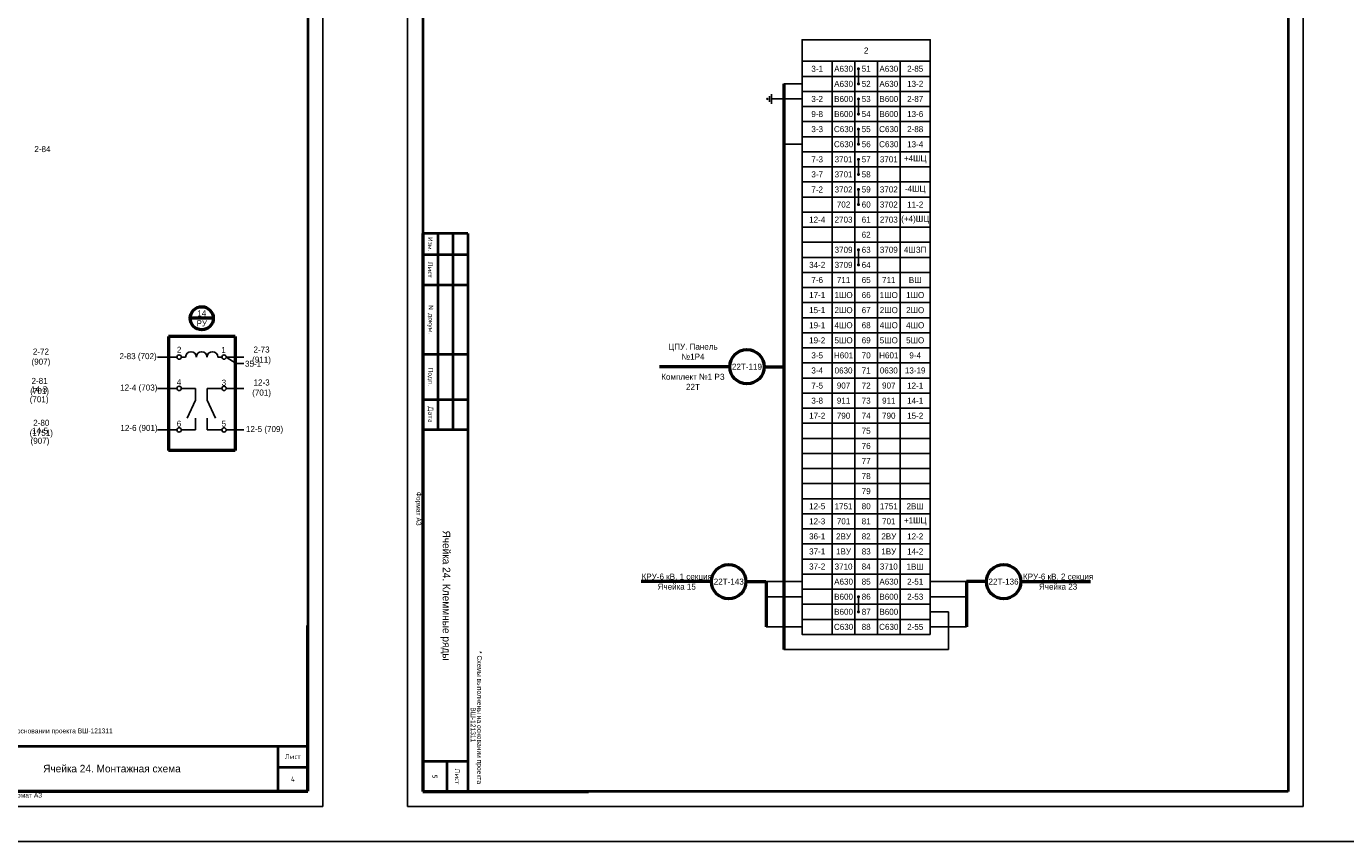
# Model space of a CAD drawing. Header units: millimetres. Extents: x 4897 to 12009, y -3017 to 2708.
# Tile 26 of 86: x 7275 to 7713, y -1296 to -1025. Entities that reach past the tile are written whole.
import ezdxf

# ---------------------------------------------------------------- set-up
doc = ezdxf.new("R2010")
doc.units = ezdxf.units.MM
doc.layers.add('основная 0.5', color=7, linetype='Continuous', lineweight=50)
doc.styles.add('SIMPLEX', font='txt', dxfattribs={"height": 5})

msp = doc.modelspace()

# ---------------------------------------------------------------- linework, layer by layer
for p, q in [((7401.64, -864.01), (7401.64, -1284.03)), ((7698.68, -864.01), (7698.68, -1284.03)), ((7373.53, -1284.03), (7373.53, -986.98)), ((7373.53, -1284.03), (7373.53, -986.98)), ((7551.18, -1039.51), (7551.18, -1044.51)), ((7526.46, -1044.51), (7532.49, -1044.51)), ((7521.04, -1049.19), (7520.71, -1049.51)), ((7521.04, -1049.84), (7520.71, -1049.51)), ((7521.04, -1049.19), (7521.04, -1049.84)), ((7521.69, -1048.54), (7521.69, -1050.49)), ((7522.34, -1047.89), (7522.34, -1051.14)), ((7522.34, -1049.51), (7532.49, -1049.51)), ((7551.18, -1049.51), (7551.18, -1054.51)), ((7551.18, -1059.51), (7551.18, -1064.51)), ((7526.46, -1064.51), (7532.49, -1064.51)), ((7551.18, -1069.51), (7551.18, -1074.51)), ((7551.18, -1079.51), (7551.18, -1084.51)), ((7551.18, -1099.51), (7551.18, -1104.51)), ((7344.85, -1137.14), (7347.39, -1137.14)), ((7331.28, -1149.35), (7331.28, -1145.45)), ((7340.05, -1145.45), (7335.23, -1145.45)), ((7335.23, -1149.35), (7335.23, -1145.45)), ((7331.28, -1149.35), (7328.52, -1155.31)), ((7338, -1155.31), (7335.23, -1149.35)), ((7331.28, -1159.22), (7331.28, -1155.31)), ((7335.23, -1159.22), (7335.23, -1155.31)), ((7340.05, -1159.22), (7335.23, -1159.22)), ((7520.43, -1209.5), (7532.49, -1209.5)), ((7574.99, -1209.5), (7587.05, -1209.5)), ((7520.43, -1214.5), (7532.49, -1214.5)), ((7551.18, -1214.5), (7551.18, -1219.5)), ((7574.99, -1214.5), (7587.05, -1214.5)), ((7574.99, -1219.5), (7581.02, -1219.5)), ((7581.02, -1219.5), (7581.02, -1232)), ((7520.57, -1224.5), (7532.49, -1224.5)), ((7574.99, -1224.5), (7587.05, -1224.5)), ((7526.46, -1232), (7581.02, -1232)), ((6953.52, -1284.03), (7373.53, -1284.03)), ((7401.64, -1284.03), (7698.68, -1284.03)), ((7401.64, -1284.03), (7698.68, -1284.03))]:
    msp.add_line(p, q)
at = {"lineweight": 40}
for p, q in [((7406.68, -884.01), (7406.68, -1279.11)), ((7693.68, -884.01), (7693.68, -1279.11)), ((7368.61, -991.98), (7368.61, -1278.98)), ((7411.68, -1094.11), (7411.68, -1159.11)), ((7416.68, -1094.11), (7416.68, -1159.11)), ((7421.68, -1094.11), (7421.68, -1159.11)), ((7358.61, -1263.98), (7358.61, -1278.98)), ((7358.61, -1270.98), (7368.61, -1270.98)), ((7421.68, -1269.11), (7406.68, -1269.11)), ((7414.68, -1269.11), (7414.68, -1279.11)), ((6973.52, -1278.98), (7368.61, -1278.98)), ((7693.68, -1279.11), (7406.68, -1279.11))]:
    msp.add_line(p, q, dxfattribs=at)
at = {"lineweight": 50}
for p, q in [((7526.46, -1044.51), (7526.46, -1232)), ((7337.22, -1122.2), (7329.57, -1122.2)), ((7344.44, -1128.24), (7322.35, -1128.24)), ((7322.35, -1128.24), (7322.35, -1166.03)), ((7344.44, -1128.24), (7344.44, -1166.03)), ((7508.5, -1138.26), (7485.14, -1138.26)), ((7519.9, -1138.26), (7526.46, -1138.26)), ((7344.44, -1166.03), (7322.35, -1166.03)), ((7502.47, -1209.5), (7479.11, -1209.5)), ((7513.87, -1209.5), (7520.43, -1209.5)), ((7520.57, -1209.5), (7520.57, -1224.5)), ((7587.05, -1209.5), (7587.05, -1224.5)), ((7593.6, -1209.5), (7587.05, -1209.5)), ((7605, -1209.5), (7628.13, -1209.5))]:
    msp.add_line(p, q, dxfattribs=at)
at = {"color": 7}
for p, q in [((7325.17, -1135.05), (7318.75, -1135.05)), ((7328.03, -1135.05), (7326.61, -1135.05)), ((7338.71, -1135.05), (7340.05, -1135.05)), ((7341.49, -1135.05), (7347.39, -1135.05)), ((7344.85, -1137.14), (7341.49, -1135.05)), ((7325.17, -1145.45), (7318.75, -1145.45)), ((7326.61, -1145.45), (7331.28, -1145.45)), ((7341.49, -1145.45), (7347.39, -1145.45)), ((7318.75, -1159.22), (7325.17, -1159.22)), ((7326.61, -1159.22), (7331.28, -1159.22)), ((7341.49, -1159.22), (7347.39, -1159.22))]:
    msp.add_line(p, q, dxfattribs=at)
at = {"color": 2}
msp.add_lwpolyline([(5136.09, -851.09), (7742.63, -851.09), (7742.63, -1295.67), (5136.09, -1295.67)], close=True, dxfattribs=at)
for points in [[(7532.49, -1037.01), (7574.99, -1037.01), (7574.99, -1029.89), (7532.49, -1029.89)], [(7542.49, -1042.01), (7532.49, -1042.01), (7532.49, -1037.01), (7542.49, -1037.01)], [(7542.49, -1042.01), (7549.99, -1042.01), (7549.99, -1037.01), (7542.49, -1037.01)], [(7549.99, -1042.01), (7557.49, -1042.01), (7557.49, -1037.01), (7549.99, -1037.01)], [(7557.49, -1042.01), (7564.99, -1042.01), (7564.99, -1037.01), (7557.49, -1037.01)], [(7574.99, -1042.01), (7564.99, -1042.01), (7564.99, -1037.01), (7574.99, -1037.01)], [(7542.49, -1047.01), (7532.49, -1047.01), (7532.49, -1042.01), (7542.49, -1042.01)], [(7542.49, -1047.01), (7549.99, -1047.01), (7549.99, -1042.01), (7542.49, -1042.01)], [(7549.99, -1047.01), (7557.49, -1047.01), (7557.49, -1042.01), (7549.99, -1042.01)], [(7557.49, -1047.01), (7564.99, -1047.01), (7564.99, -1042.01), (7557.49, -1042.01)], [(7574.99, -1047.01), (7564.99, -1047.01), (7564.99, -1042.01), (7574.99, -1042.01)], [(7542.49, -1052.01), (7532.49, -1052.01), (7532.49, -1047.01), (7542.49, -1047.01)], [(7542.49, -1052.01), (7549.99, -1052.01), (7549.99, -1047.01), (7542.49, -1047.01)], [(7549.99, -1052.01), (7557.49, -1052.01), (7557.49, -1047.01), (7549.99, -1047.01)], [(7557.49, -1052.01), (7564.99, -1052.01), (7564.99, -1047.01), (7557.49, -1047.01)], [(7574.99, -1052.01), (7564.99, -1052.01), (7564.99, -1047.01), (7574.99, -1047.01)], [(7542.49, -1057.01), (7532.49, -1057.01), (7532.49, -1052.01), (7542.49, -1052.01)], [(7542.49, -1057.01), (7549.99, -1057.01), (7549.99, -1052.01), (7542.49, -1052.01)], [(7549.99, -1057.01), (7557.49, -1057.01), (7557.49, -1052.01), (7549.99, -1052.01)], [(7557.49, -1057.01), (7564.99, -1057.01), (7564.99, -1052.01), (7557.49, -1052.01)], [(7574.99, -1057.01), (7564.99, -1057.01), (7564.99, -1052.01), (7574.99, -1052.01)], [(7542.49, -1062.01), (7532.49, -1062.01), (7532.49, -1057.01), (7542.49, -1057.01)], [(7542.49, -1062.01), (7549.99, -1062.01), (7549.99, -1057.01), (7542.49, -1057.01)], [(7549.99, -1062.01), (7557.49, -1062.01), (7557.49, -1057.01), (7549.99, -1057.01)], [(7557.49, -1062.01), (7564.99, -1062.01), (7564.99, -1057.01), (7557.49, -1057.01)], [(7574.99, -1062.01), (7564.99, -1062.01), (7564.99, -1057.01), (7574.99, -1057.01)], [(7542.49, -1067.01), (7532.49, -1067.01), (7532.49, -1062.01), (7542.49, -1062.01)], [(7542.49, -1067.01), (7532.49, -1067.01), (7532.49, -1062.01), (7542.49, -1062.01)], [(7542.49, -1067.01), (7549.99, -1067.01), (7549.99, -1062.01), (7542.49, -1062.01)], [(7542.49, -1067.01), (7549.99, -1067.01), (7549.99, -1062.01), (7542.49, -1062.01)], [(7549.99, -1067.01), (7557.49, -1067.01), (7557.49, -1062.01), (7549.99, -1062.01)], [(7557.49, -1067.01), (7564.99, -1067.01), (7564.99, -1062.01), (7557.49, -1062.01)], [(7557.49, -1067.01), (7564.99, -1067.01), (7564.99, -1062.01), (7557.49, -1062.01)], [(7574.99, -1067.01), (7564.99, -1067.01), (7564.99, -1062.01), (7574.99, -1062.01)], [(7574.99, -1067.01), (7564.99, -1067.01), (7564.99, -1062.01), (7574.99, -1062.01)], [(7542.49, -1072.01), (7532.49, -1072.01), (7532.49, -1067.01), (7542.49, -1067.01)], [(7542.49, -1072.01), (7549.99, -1072.01), (7549.99, -1067.01), (7542.49, -1067.01)], [(7549.99, -1072.01), (7557.49, -1072.01), (7557.49, -1067.01), (7549.99, -1067.01)], [(7557.49, -1072.01), (7564.99, -1072.01), (7564.99, -1067.01), (7557.49, -1067.01)], [(7574.99, -1072.01), (7564.99, -1072.01), (7564.99, -1067.01), (7574.99, -1067.01)], [(7542.49, -1077.01), (7532.49, -1077.01), (7532.49, -1072.01), (7542.49, -1072.01)], [(7542.49, -1077.01), (7549.99, -1077.01), (7549.99, -1072.01), (7542.49, -1072.01)], [(7549.99, -1077.01), (7557.49, -1077.01), (7557.49, -1072.01), (7549.99, -1072.01)], [(7557.49, -1077.01), (7564.99, -1077.01), (7564.99, -1072.01), (7557.49, -1072.01)], [(7574.99, -1077.01), (7564.99, -1077.01), (7564.99, -1072.01), (7574.99, -1072.01)], [(7542.49, -1082.01), (7532.49, -1082.01), (7532.49, -1077.01), (7542.49, -1077.01)], [(7542.49, -1082.01), (7549.99, -1082.01), (7549.99, -1077.01), (7542.49, -1077.01)], [(7549.99, -1082.01), (7557.49, -1082.01), (7557.49, -1077.01), (7549.99, -1077.01)], [(7557.49, -1082.01), (7564.99, -1082.01), (7564.99, -1077.01), (7557.49, -1077.01)], [(7574.99, -1082.01), (7564.99, -1082.01), (7564.99, -1077.01), (7574.99, -1077.01)], [(7542.49, -1087.01), (7532.49, -1087.01), (7532.49, -1082.01), (7542.49, -1082.01)], [(7542.49, -1087.01), (7532.49, -1087.01), (7532.49, -1082.01), (7542.49, -1082.01)], [(7542.49, -1087.01), (7549.99, -1087.01), (7549.99, -1082.01), (7542.49, -1082.01)], [(7542.49, -1087.01), (7549.99, -1087.01), (7549.99, -1082.01), (7542.49, -1082.01)], [(7549.99, -1087.01), (7557.49, -1087.01), (7557.49, -1082.01), (7549.99, -1082.01)], [(7557.49, -1087.01), (7564.99, -1087.01), (7564.99, -1082.01), (7557.49, -1082.01)], [(7557.49, -1087.01), (7564.99, -1087.01), (7564.99, -1082.01), (7557.49, -1082.01)], [(7574.99, -1087.01), (7564.99, -1087.01), (7564.99, -1082.01), (7574.99, -1082.01)], [(7574.99, -1087.01), (7564.99, -1087.01), (7564.99, -1082.01), (7574.99, -1082.01)], [(7542.49, -1092.01), (7532.49, -1092.01), (7532.49, -1087.01), (7542.49, -1087.01)], [(7542.49, -1092.01), (7532.49, -1092.01), (7532.49, -1087.01), (7542.49, -1087.01)], [(7542.49, -1092.01), (7549.99, -1092.01), (7549.99, -1087.01), (7542.49, -1087.01)], [(7542.49, -1092.01), (7549.99, -1092.01), (7549.99, -1087.01), (7542.49, -1087.01)], [(7549.99, -1092.01), (7557.49, -1092.01), (7557.49, -1087.01), (7549.99, -1087.01)], [(7557.49, -1092.01), (7564.99, -1092.01), (7564.99, -1087.01), (7557.49, -1087.01)], [(7557.49, -1092.01), (7564.99, -1092.01), (7564.99, -1087.01), (7557.49, -1087.01)], [(7574.99, -1092.01), (7564.99, -1092.01), (7564.99, -1087.01), (7574.99, -1087.01)], [(7574.99, -1092.01), (7564.99, -1092.01), (7564.99, -1087.01), (7574.99, -1087.01)], [(7542.49, -1097.01), (7532.49, -1097.01), (7532.49, -1092.01), (7542.49, -1092.01)], [(7542.49, -1097.01), (7549.99, -1097.01), (7549.99, -1092.01), (7542.49, -1092.01)], [(7549.99, -1097.01), (7557.49, -1097.01), (7557.49, -1092.01), (7549.99, -1092.01)], [(7557.49, -1097.01), (7564.99, -1097.01), (7564.99, -1092.01), (7557.49, -1092.01)], [(7574.99, -1097.01), (7564.99, -1097.01), (7564.99, -1092.01), (7574.99, -1092.01)], [(7542.49, -1102.01), (7532.49, -1102.01), (7532.49, -1097.01), (7542.49, -1097.01)], [(7542.49, -1102.01), (7549.99, -1102.01), (7549.99, -1097.01), (7542.49, -1097.01)], [(7549.99, -1102.01), (7557.49, -1102.01), (7557.49, -1097.01), (7549.99, -1097.01)], [(7557.49, -1102.01), (7564.99, -1102.01), (7564.99, -1097.01), (7557.49, -1097.01)], [(7574.99, -1102.01), (7564.99, -1102.01), (7564.99, -1097.01), (7574.99, -1097.01)], [(7542.49, -1107.01), (7532.49, -1107.01), (7532.49, -1102.01), (7542.49, -1102.01)], [(7542.49, -1107.01), (7532.49, -1107.01), (7532.49, -1102.01), (7542.49, -1102.01)], [(7542.49, -1107.01), (7549.99, -1107.01), (7549.99, -1102.01), (7542.49, -1102.01)], [(7542.49, -1107.01), (7549.99, -1107.01), (7549.99, -1102.01), (7542.49, -1102.01)], [(7549.99, -1107.01), (7557.49, -1107.01), (7557.49, -1102.01), (7549.99, -1102.01)], [(7557.49, -1107.01), (7564.99, -1107.01), (7564.99, -1102.01), (7557.49, -1102.01)], [(7557.49, -1107.01), (7564.99, -1107.01), (7564.99, -1102.01), (7557.49, -1102.01)], [(7574.99, -1107.01), (7564.99, -1107.01), (7564.99, -1102.01), (7574.99, -1102.01)], [(7574.99, -1107.01), (7564.99, -1107.01), (7564.99, -1102.01), (7574.99, -1102.01)], [(7542.49, -1112.01), (7532.49, -1112.01), (7532.49, -1107.01), (7542.49, -1107.01)], [(7542.49, -1112.01), (7532.49, -1112.01), (7532.49, -1107.01), (7542.49, -1107.01)], [(7542.49, -1112.01), (7549.99, -1112.01), (7549.99, -1107.01), (7542.49, -1107.01)], [(7542.49, -1112.01), (7549.99, -1112.01), (7549.99, -1107.01), (7542.49, -1107.01)], [(7549.99, -1112.01), (7557.49, -1112.01), (7557.49, -1107.01), (7549.99, -1107.01)], [(7557.49, -1112.01), (7564.99, -1112.01), (7564.99, -1107.01), (7557.49, -1107.01)], [(7557.49, -1112.01), (7564.99, -1112.01), (7564.99, -1107.01), (7557.49, -1107.01)], [(7574.99, -1112.01), (7564.99, -1112.01), (7564.99, -1107.01), (7574.99, -1107.01)], [(7574.99, -1112.01), (7564.99, -1112.01), (7564.99, -1107.01), (7574.99, -1107.01)], [(7542.49, -1117.01), (7532.49, -1117.01), (7532.49, -1112.01), (7542.49, -1112.01)], [(7542.49, -1117.01), (7532.49, -1117.01), (7532.49, -1112.01), (7542.49, -1112.01)], [(7542.49, -1117.01), (7549.99, -1117.01), (7549.99, -1112.01), (7542.49, -1112.01)], [(7542.49, -1117.01), (7549.99, -1117.01), (7549.99, -1112.01), (7542.49, -1112.01)], [(7549.99, -1117.01), (7557.49, -1117.01), (7557.49, -1112.01), (7549.99, -1112.01)], [(7557.49, -1117.01), (7564.99, -1117.01), (7564.99, -1112.01), (7557.49, -1112.01)], [(7557.49, -1117.01), (7564.99, -1117.01), (7564.99, -1112.01), (7557.49, -1112.01)], [(7574.99, -1117.01), (7564.99, -1117.01), (7564.99, -1112.01), (7574.99, -1112.01)], [(7574.99, -1117.01), (7564.99, -1117.01), (7564.99, -1112.01), (7574.99, -1112.01)], [(7542.49, -1122.01), (7532.49, -1122.01), (7532.49, -1117.01), (7542.49, -1117.01)], [(7542.49, -1122.01), (7532.49, -1122.01), (7532.49, -1117.01), (7542.49, -1117.01)], [(7542.49, -1122.01), (7549.99, -1122.01), (7549.99, -1117.01), (7542.49, -1117.01)], [(7542.49, -1122.01), (7549.99, -1122.01), (7549.99, -1117.01), (7542.49, -1117.01)], [(7549.99, -1122.01), (7557.49, -1122.01), (7557.49, -1117.01), (7549.99, -1117.01)], [(7557.49, -1122.01), (7564.99, -1122.01), (7564.99, -1117.01), (7557.49, -1117.01)], [(7557.49, -1122.01), (7564.99, -1122.01), (7564.99, -1117.01), (7557.49, -1117.01)], [(7574.99, -1122.01), (7564.99, -1122.01), (7564.99, -1117.01), (7574.99, -1117.01)], [(7574.99, -1122.01), (7564.99, -1122.01), (7564.99, -1117.01), (7574.99, -1117.01)], [(7542.49, -1127.01), (7532.49, -1127.01), (7532.49, -1122.01), (7542.49, -1122.01)], [(7542.49, -1127.01), (7532.49, -1127.01), (7532.49, -1122.01), (7542.49, -1122.01)], [(7542.49, -1127.01), (7549.99, -1127.01), (7549.99, -1122.01), (7542.49, -1122.01)], [(7542.49, -1127.01), (7549.99, -1127.01), (7549.99, -1122.01), (7542.49, -1122.01)], [(7549.99, -1127.01), (7557.49, -1127.01), (7557.49, -1122.01), (7549.99, -1122.01)], [(7557.49, -1127.01), (7564.99, -1127.01), (7564.99, -1122.01), (7557.49, -1122.01)], [(7557.49, -1127.01), (7564.99, -1127.01), (7564.99, -1122.01), (7557.49, -1122.01)], [(7574.99, -1127.01), (7564.99, -1127.01), (7564.99, -1122.01), (7574.99, -1122.01)], [(7574.99, -1127.01), (7564.99, -1127.01), (7564.99, -1122.01), (7574.99, -1122.01)], [(7542.49, -1132.01), (7532.49, -1132.01), (7532.49, -1127.01), (7542.49, -1127.01)], [(7542.49, -1132.01), (7532.49, -1132.01), (7532.49, -1127.01), (7542.49, -1127.01)], [(7542.49, -1132.01), (7549.99, -1132.01), (7549.99, -1127.01), (7542.49, -1127.01)], [(7542.49, -1132.01), (7549.99, -1132.01), (7549.99, -1127.01), (7542.49, -1127.01)], [(7549.99, -1132.01), (7557.49, -1132.01), (7557.49, -1127.01), (7549.99, -1127.01)], [(7557.49, -1132.01), (7564.99, -1132.01), (7564.99, -1127.01), (7557.49, -1127.01)], [(7557.49, -1132.01), (7564.99, -1132.01), (7564.99, -1127.01), (7557.49, -1127.01)], [(7574.99, -1132.01), (7564.99, -1132.01), (7564.99, -1127.01), (7574.99, -1127.01)], [(7574.99, -1132.01), (7564.99, -1132.01), (7564.99, -1127.01), (7574.99, -1127.01)], [(7542.49, -1137.01), (7532.49, -1137.01), (7532.49, -1132.01), (7542.49, -1132.01)], [(7542.49, -1137.01), (7532.49, -1137.01), (7532.49, -1132.01), (7542.49, -1132.01)], [(7542.49, -1137.01), (7549.99, -1137.01), (7549.99, -1132.01), (7542.49, -1132.01)], [(7542.49, -1137.01), (7549.99, -1137.01), (7549.99, -1132.01), (7542.49, -1132.01)], [(7549.99, -1137.01), (7557.49, -1137.01), (7557.49, -1132.01), (7549.99, -1132.01)], [(7557.49, -1137.01), (7564.99, -1137.01), (7564.99, -1132.01), (7557.49, -1132.01)], [(7557.49, -1137.01), (7564.99, -1137.01), (7564.99, -1132.01), (7557.49, -1132.01)], [(7574.99, -1137.01), (7564.99, -1137.01), (7564.99, -1132.01), (7574.99, -1132.01)], [(7574.99, -1137.01), (7564.99, -1137.01), (7564.99, -1132.01), (7574.99, -1132.01)], [(7542.49, -1142.01), (7532.49, -1142.01), (7532.49, -1137.01), (7542.49, -1137.01)], [(7542.49, -1142.01), (7532.49, -1142.01), (7532.49, -1137.01), (7542.49, -1137.01)], [(7542.49, -1142.01), (7549.99, -1142.01), (7549.99, -1137.01), (7542.49, -1137.01)], [(7542.49, -1142.01), (7549.99, -1142.01), (7549.99, -1137.01), (7542.49, -1137.01)], [(7549.99, -1142.01), (7557.49, -1142.01), (7557.49, -1137.01), (7549.99, -1137.01)], [(7557.49, -1142.01), (7564.99, -1142.01), (7564.99, -1137.01), (7557.49, -1137.01)], [(7557.49, -1142.01), (7564.99, -1142.01), (7564.99, -1137.01), (7557.49, -1137.01)], [(7574.99, -1142.01), (7564.99, -1142.01), (7564.99, -1137.01), (7574.99, -1137.01)], [(7574.99, -1142.01), (7564.99, -1142.01), (7564.99, -1137.01), (7574.99, -1137.01)], [(7542.49, -1147.01), (7532.49, -1147.01), (7532.49, -1142.01), (7542.49, -1142.01)], [(7542.49, -1147.01), (7532.49, -1147.01), (7532.49, -1142.01), (7542.49, -1142.01)], [(7549.99, -1147.01), (7557.49, -1147.01), (7557.49, -1142.01), (7549.99, -1142.01)], [(7557.49, -1147.01), (7564.99, -1147.01), (7564.99, -1142.01), (7557.49, -1142.01)], [(7557.49, -1147.01), (7564.99, -1147.01), (7564.99, -1142.01), (7557.49, -1142.01)], [(7574.99, -1147.01), (7564.99, -1147.01), (7564.99, -1142.01), (7574.99, -1142.01)], [(7574.99, -1147.01), (7564.99, -1147.01), (7564.99, -1142.01), (7574.99, -1142.01)], [(7542.49, -1152.01), (7532.49, -1152.01), (7532.49, -1147.01), (7542.49, -1147.01)], [(7542.49, -1152.01), (7532.49, -1152.01), (7532.49, -1147.01), (7542.49, -1147.01)], [(7542.49, -1152.01), (7549.99, -1152.01), (7549.99, -1147.01), (7542.49, -1147.01)], [(7542.49, -1152.01), (7549.99, -1152.01), (7549.99, -1147.01), (7542.49, -1147.01)], [(7549.99, -1152.01), (7557.49, -1152.01), (7557.49, -1147.01), (7549.99, -1147.01)], [(7557.49, -1152.01), (7564.99, -1152.01), (7564.99, -1147.01), (7557.49, -1147.01)], [(7557.49, -1152.01), (7564.99, -1152.01), (7564.99, -1147.01), (7557.49, -1147.01)], [(7574.99, -1152.01), (7564.99, -1152.01), (7564.99, -1147.01), (7574.99, -1147.01)], [(7574.99, -1152.01), (7564.99, -1152.01), (7564.99, -1147.01), (7574.99, -1147.01)], [(7542.49, -1157.01), (7532.49, -1157.01), (7532.49, -1152.01), (7542.49, -1152.01)], [(7542.49, -1157.01), (7532.49, -1157.01), (7532.49, -1152.01), (7542.49, -1152.01)], [(7542.49, -1157.01), (7549.99, -1157.01), (7549.99, -1152.01), (7542.49, -1152.01)], [(7542.49, -1157.01), (7549.99, -1157.01), (7549.99, -1152.01), (7542.49, -1152.01)], [(7549.99, -1157.01), (7557.49, -1157.01), (7557.49, -1152.01), (7549.99, -1152.01)], [(7557.49, -1157.01), (7564.99, -1157.01), (7564.99, -1152.01), (7557.49, -1152.01)], [(7557.49, -1157.01), (7564.99, -1157.01), (7564.99, -1152.01), (7557.49, -1152.01)], [(7574.99, -1157.01), (7564.99, -1157.01), (7564.99, -1152.01), (7574.99, -1152.01)], [(7574.99, -1157.01), (7564.99, -1157.01), (7564.99, -1152.01), (7574.99, -1152.01)], [(7542.49, -1162.01), (7532.49, -1162.01), (7532.49, -1157.01), (7542.49, -1157.01)], [(7542.49, -1162.01), (7532.49, -1162.01), (7532.49, -1157.01), (7542.49, -1157.01)], [(7542.49, -1162.01), (7549.99, -1162.01), (7549.99, -1157.01), (7542.49, -1157.01)], [(7542.49, -1162.01), (7549.99, -1162.01), (7549.99, -1157.01), (7542.49, -1157.01)], [(7549.99, -1162.01), (7557.49, -1162.01), (7557.49, -1157.01), (7549.99, -1157.01)], [(7557.49, -1162.01), (7564.99, -1162.01), (7564.99, -1157.01), (7557.49, -1157.01)], [(7557.49, -1162.01), (7564.99, -1162.01), (7564.99, -1157.01), (7557.49, -1157.01)], [(7574.99, -1162.01), (7564.99, -1162.01), (7564.99, -1157.01), (7574.99, -1157.01)], [(7574.99, -1162.01), (7564.99, -1162.01), (7564.99, -1157.01), (7574.99, -1157.01)], [(7542.49, -1167.01), (7532.49, -1167.01), (7532.49, -1162.01), (7542.49, -1162.01)], [(7542.49, -1167.01), (7549.99, -1167.01), (7549.99, -1162.01), (7542.49, -1162.01)], [(7549.99, -1167.01), (7557.49, -1167.01), (7557.49, -1162.01), (7549.99, -1162.01)], [(7557.49, -1167.01), (7564.99, -1167.01), (7564.99, -1162.01), (7557.49, -1162.01)], [(7574.99, -1167.01), (7564.99, -1167.01), (7564.99, -1162.01), (7574.99, -1162.01)], [(7542.49, -1172.01), (7532.49, -1172.01), (7532.49, -1167.01), (7542.49, -1167.01)], [(7542.49, -1172.01), (7549.99, -1172.01), (7549.99, -1167.01), (7542.49, -1167.01)], [(7549.99, -1172.01), (7557.49, -1172.01), (7557.49, -1167.01), (7549.99, -1167.01)], [(7557.49, -1172.01), (7564.99, -1172.01), (7564.99, -1167.01), (7557.49, -1167.01)], [(7574.99, -1172.01), (7564.99, -1172.01), (7564.99, -1167.01), (7574.99, -1167.01)], [(7542.49, -1177.01), (7532.49, -1177.01), (7532.49, -1172.01), (7542.49, -1172.01)], [(7542.49, -1177.01), (7549.99, -1177.01), (7549.99, -1172.01), (7542.49, -1172.01)], [(7549.99, -1177.01), (7557.49, -1177.01), (7557.49, -1172.01), (7549.99, -1172.01)], [(7557.49, -1177.01), (7564.99, -1177.01), (7564.99, -1172.01), (7557.49, -1172.01)], [(7574.99, -1177.01), (7564.99, -1177.01), (7564.99, -1172.01), (7574.99, -1172.01)], [(7542.49, -1182.01), (7532.49, -1182.01), (7532.49, -1177.01), (7542.49, -1177.01)], [(7542.49, -1182.01), (7549.99, -1182.01), (7549.99, -1177.01), (7542.49, -1177.01)], [(7549.99, -1182.01), (7557.49, -1182.01), (7557.49, -1177.01), (7549.99, -1177.01)], [(7557.49, -1182.01), (7564.99, -1182.01), (7564.99, -1177.01), (7557.49, -1177.01)], [(7574.99, -1182.01), (7564.99, -1182.01), (7564.99, -1177.01), (7574.99, -1177.01)], [(7542.49, -1187.01), (7532.49, -1187.01), (7532.49, -1182.01), (7542.49, -1182.01)], [(7542.49, -1187.01), (7549.99, -1187.01), (7549.99, -1182.01), (7542.49, -1182.01)], [(7549.99, -1187.01), (7557.49, -1187.01), (7557.49, -1182.01), (7549.99, -1182.01)], [(7557.49, -1187.01), (7564.99, -1187.01), (7564.99, -1182.01), (7557.49, -1182.01)], [(7574.99, -1187.01), (7564.99, -1187.01), (7564.99, -1182.01), (7574.99, -1182.01)], [(7542.49, -1192), (7532.49, -1192), (7532.49, -1187.01), (7542.49, -1187.01)], [(7542.49, -1192), (7532.49, -1192), (7532.49, -1187.01), (7542.49, -1187.01)], [(7542.49, -1192), (7549.99, -1192), (7549.99, -1187.01), (7542.49, -1187.01)], [(7542.49, -1192), (7549.99, -1192), (7549.99, -1187.01), (7542.49, -1187.01)], [(7549.99, -1192), (7557.49, -1192), (7557.49, -1187.01), (7549.99, -1187.01)], [(7557.49, -1192), (7564.99, -1192), (7564.99, -1187.01), (7557.49, -1187.01)], [(7557.49, -1192), (7564.99, -1192), (7564.99, -1187.01), (7557.49, -1187.01)], [(7574.99, -1192), (7564.99, -1192), (7564.99, -1187.01), (7574.99, -1187.01)], [(7574.99, -1192), (7564.99, -1192), (7564.99, -1187.01), (7574.99, -1187.01)], [(7542.49, -1197), (7532.49, -1197), (7532.49, -1192), (7542.49, -1192)], [(7542.49, -1197), (7549.99, -1197), (7549.99, -1192), (7542.49, -1192)], [(7549.99, -1197), (7557.49, -1197), (7557.49, -1192), (7549.99, -1192)], [(7557.49, -1197), (7564.99, -1197), (7564.99, -1192), (7557.49, -1192)], [(7574.99, -1197), (7564.99, -1197), (7564.99, -1192), (7574.99, -1192)], [(7542.49, -1202), (7532.49, -1202), (7532.49, -1197), (7542.49, -1197)], [(7542.49, -1202), (7549.99, -1202), (7549.99, -1197), (7542.49, -1197)], [(7549.99, -1202), (7557.49, -1202), (7557.49, -1197), (7549.99, -1197)], [(7557.49, -1202), (7564.99, -1202), (7564.99, -1197), (7557.49, -1197)], [(7574.99, -1202), (7564.99, -1202), (7564.99, -1197), (7574.99, -1197)], [(7542.49, -1207), (7532.49, -1207), (7532.49, -1202), (7542.49, -1202)], [(7542.49, -1207), (7549.99, -1207), (7549.99, -1202), (7542.49, -1202)], [(7549.99, -1207), (7557.49, -1207), (7557.49, -1202), (7549.99, -1202)], [(7557.49, -1207), (7564.99, -1207), (7564.99, -1202), (7557.49, -1202)], [(7574.99, -1207), (7564.99, -1207), (7564.99, -1202), (7574.99, -1202)], [(7542.49, -1212), (7532.49, -1212), (7532.49, -1207), (7542.49, -1207)], [(7542.49, -1212), (7532.49, -1212), (7532.49, -1207), (7542.49, -1207)], [(7542.49, -1212), (7549.99, -1212), (7549.99, -1207), (7542.49, -1207)], [(7542.49, -1212), (7549.99, -1212), (7549.99, -1207), (7542.49, -1207)], [(7549.99, -1212), (7557.49, -1212), (7557.49, -1207), (7549.99, -1207)], [(7557.49, -1212), (7564.99, -1212), (7564.99, -1207), (7557.49, -1207)], [(7557.49, -1212), (7564.99, -1212), (7564.99, -1207), (7557.49, -1207)], [(7574.99, -1212), (7564.99, -1212), (7564.99, -1207), (7574.99, -1207)], [(7574.99, -1212), (7564.99, -1212), (7564.99, -1207), (7574.99, -1207)], [(7542.49, -1217), (7532.49, -1217), (7532.49, -1212), (7542.49, -1212)], [(7542.49, -1217), (7532.49, -1217), (7532.49, -1212), (7542.49, -1212)], [(7542.49, -1217), (7549.99, -1217), (7549.99, -1212), (7542.49, -1212)], [(7542.49, -1217), (7549.99, -1217), (7549.99, -1212), (7542.49, -1212)], [(7549.99, -1217), (7557.49, -1217), (7557.49, -1212), (7549.99, -1212)], [(7557.49, -1217), (7564.99, -1217), (7564.99, -1212), (7557.49, -1212)], [(7557.49, -1217), (7564.99, -1217), (7564.99, -1212), (7557.49, -1212)], [(7574.99, -1217), (7564.99, -1217), (7564.99, -1212), (7574.99, -1212)], [(7574.99, -1217), (7564.99, -1217), (7564.99, -1212), (7574.99, -1212)], [(7542.49, -1222), (7532.49, -1222), (7532.49, -1217), (7542.49, -1217)], [(7542.49, -1222), (7532.49, -1222), (7532.49, -1217), (7542.49, -1217)], [(7542.49, -1222), (7549.99, -1222), (7549.99, -1217), (7542.49, -1217)], [(7542.49, -1222), (7549.99, -1222), (7549.99, -1217), (7542.49, -1217)], [(7549.99, -1222), (7557.49, -1222), (7557.49, -1217), (7549.99, -1217)], [(7557.49, -1222), (7564.99, -1222), (7564.99, -1217), (7557.49, -1217)], [(7557.49, -1222), (7564.99, -1222), (7564.99, -1217), (7557.49, -1217)], [(7574.99, -1222), (7564.99, -1222), (7564.99, -1217), (7574.99, -1217)], [(7574.99, -1222), (7564.99, -1222), (7564.99, -1217), (7574.99, -1217)], [(7542.49, -1227), (7532.49, -1227), (7532.49, -1222), (7542.49, -1222)], [(7542.49, -1227), (7532.49, -1227), (7532.49, -1222), (7542.49, -1222)], [(7542.49, -1227), (7549.99, -1227), (7549.99, -1222), (7542.49, -1222)], [(7542.49, -1227), (7549.99, -1227), (7549.99, -1222), (7542.49, -1222)], [(7549.99, -1227), (7557.49, -1227), (7557.49, -1222), (7549.99, -1222)], [(7557.49, -1227), (7564.99, -1227), (7564.99, -1222), (7557.49, -1222)], [(7557.49, -1227), (7564.99, -1227), (7564.99, -1222), (7557.49, -1222)], [(7574.99, -1227), (7564.99, -1227), (7564.99, -1222), (7574.99, -1222)], [(7574.99, -1227), (7564.99, -1227), (7564.99, -1222), (7574.99, -1222)]]:
    msp.add_lwpolyline(points, close=True)
at = {"const_width": 0.45}
for points in [[(7551.18, -1039.24, 1), (7551.18, -1039.79, 1)], [(7551.18, -1044.24, 1), (7551.18, -1044.79, 1)], [(7551.18, -1049.24, 1), (7551.18, -1049.79, 1)], [(7551.18, -1054.24, 1), (7551.18, -1054.79, 1)], [(7551.18, -1059.24, 1), (7551.18, -1059.79, 1)], [(7551.18, -1064.24, 1), (7551.18, -1064.79, 1)], [(7551.18, -1069.24, 1), (7551.18, -1069.79, 1)], [(7551.18, -1074.24, 1), (7551.18, -1074.79, 1)], [(7551.18, -1079.23, 1), (7551.18, -1079.78, 1)], [(7551.18, -1084.23, 1), (7551.18, -1084.78, 1)], [(7551.18, -1099.23, 1), (7551.18, -1099.78, 1)], [(7551.18, -1104.23, 1), (7551.18, -1104.78, 1)], [(7551.18, -1214.23, 1), (7551.18, -1214.78, 1)], [(7551.18, -1219.23, 1), (7551.18, -1219.78, 1)]]:
    msp.add_lwpolyline(points, format="xyb", close=True, dxfattribs=at)
at = {"lineweight": 50}
for centre, radius in [((7333.39, -1122.2), 3.82), ((7514.2, -1138.26), 5.7), ((7508.17, -1209.5), 5.7), ((7599.3, -1209.5), 5.7)]:
    msp.add_circle(centre, radius, dxfattribs=at)
at = {"color": 7}
for centre in [(7325.89, -1135.05), (7340.77, -1135.05), (7325.89, -1145.45), (7340.77, -1145.45), (7325.89, -1159.22), (7340.77, -1159.22)]:
    msp.add_circle(centre, 0.719, dxfattribs=at)
for centre in [(7329.81, -1135.05), (7333.37, -1135.05), (7336.93, -1135.05)]:
    msp.add_arc(centre, 1.78, 0, 180, dxfattribs=at)
at = {"layer": 'основная 0.5', "color": 0}
for p, q in [((7406.68, -1094.11), (7406.68, -1279.11)), ((7368.61, -1278.98), (7368.61, -1223.98)), ((7183.61, -1278.98), (7368.61, -1278.98)), ((7406.68, -1279.11), (7461.68, -1279.11))]:
    msp.add_line(p, q, dxfattribs=at)
at = {"layer": 'основная 0.5', "lineweight": 40}
for p, q in [((7421.68, -1094.11), (7406.68, -1094.11)), ((7406.68, -1101.11), (7421.68, -1101.11)), ((7406.68, -1111.11), (7421.68, -1111.11)), ((7406.68, -1134.11), (7421.68, -1134.11)), ((7406.68, -1149.11), (7421.68, -1149.11)), ((7406.68, -1159.11), (7421.68, -1159.11)), ((7421.68, -1159.11), (7421.68, -1279.11)), ((7248.61, -1263.98), (7368.61, -1263.98))]:
    msp.add_line(p, q, dxfattribs=at)

# ---------------------------------------------------------------- texts
at = {"char_height": 2, "attachment_point": 5, "style": 'SIMPLEX'}
for s, insert, width in [('2', (7553.74, -1033.45), 42.4981), ('51', (7553.74, -1039.51), 7.4997), ('52', (7553.74, -1044.51), 7.4997), ('53', (7553.74, -1049.51), 7.4997), ('54', (7553.74, -1054.51), 7.4997), ('55', (7553.74, -1059.51), 7.4997), ('2-84', (7280.55, -1066.13), 14.2223), ('56', (7553.74, -1064.51), 7.4997), ('57', (7553.74, -1069.51), 7.4997), ('58', (7553.74, -1074.51), 7.4997), ('59', (7553.74, -1079.51), 7.4997), ('60', (7553.74, -1084.51), 7.4997), ('61', (7553.74, -1089.51), 7.4997), ('62', (7553.74, -1094.51), 7.4997), ('63', (7553.74, -1099.51), 7.4997), ('64', (7553.74, -1104.51), 7.4997), ('65', (7553.74, -1109.51), 7.4997), ('66', (7553.74, -1114.51), 7.4997), ('67', (7553.74, -1119.51), 7.4997), ('68', (7553.74, -1124.51), 7.4997), ('69', (7553.74, -1129.51), 7.4997), ('2-72 (907)', (7280.05, -1135.2), 11.6113), ('2-73 (911)', (7353.21, -1134.53), 11.6113), ('2-83 (702)', (7312.28, -1135.05), 14.4559), ('35-1', (7350.41, -1137.28), 4.6548), ('ЦПУ. Панель №1Р4\\P\\PКомплект №1 РЗ 22Т', (7496.3, -1138.26), 22.9135), ('70', (7553.74, -1134.51), 7.4997), ('71', (7553.74, -1139.51), 7.4997), ('14-3 (701)', (7279.46, -1147.68), 11.3721), ('12-4 (703)', (7312.51, -1145.45), 14.4559), ('72', (7553.74, -1144.51), 7.4997), ('73', (7553.74, -1149.51), 7.4997), ('74', (7553.74, -1154.51), 7.4997), ('14-5 (907)', (7279.74, -1161.44), 11.6113), ('75', (7553.74, -1159.51), 7.4997), ('76', (7553.74, -1164.51), 7.4997), ('77', (7553.74, -1169.51), 7.4997), ('78', (7553.74, -1174.51), 7.4997), ('79', (7553.74, -1179.51), 7.4997), ('80', (7553.74, -1184.51), 7.4997), ('81', (7553.74, -1189.5), 7.4997), ('82', (7553.74, -1194.5), 7.4997), ('83', (7553.74, -1199.5), 7.4997), ('КРУ-6 кВ. 1 секция\\PЯчейка 15', (7490.91, -1209.5), 22.9135), ('84', (7553.74, -1204.5), 7.4997), ('КРУ-6 кВ. 2 секция\\PЯчейка 23', (7617.39, -1209.5), 22.9135), ('85', (7553.74, -1209.5), 7.4997), ('86', (7553.74, -1214.5), 7.4997), ('87', (7553.74, -1219.5), 7.4997), ('88', (7553.74, -1224.5), 7.4997)]:
    msp.add_mtext(s, dxfattribs=dict(at, insert=insert, width=width))
at = {"char_height": 2, "attachment_point": 5, "rotation": 0, "style": 'SIMPLEX'}
for s, insert, width in [('3-1', (7537.49, -1039.51), 9.9996), ('A630', (7546.24, -1039.51), 7.4997), ('A630', (7561.24, -1039.51), 7.4996), ('2-85', (7569.99, -1039.51), 9.9996), ('A630', (7546.24, -1044.51), 7.4996), ('A630', (7561.24, -1044.51), 7.4996), ('13-2', (7569.99, -1044.51), 9.9996), ('3-2', (7537.49, -1049.51), 9.9996), ('B600', (7546.24, -1049.51), 7.4996), ('B600', (7561.24, -1049.51), 7.4996), ('2-87', (7569.99, -1049.51), 9.9996), ('9-8', (7537.49, -1054.51), 9.9996), ('B600', (7546.24, -1054.51), 7.4996), ('B600', (7561.24, -1054.51), 7.4996), ('13-6', (7569.99, -1054.51), 9.9996), ('3-3', (7537.49, -1059.51), 9.9996), ('C630', (7546.24, -1059.51), 7.4996), ('C630', (7561.24, -1059.51), 7.4996), ('2-88', (7569.99, -1059.51), 9.9996), ('C630', (7546.24, -1064.51), 7.4996), ('C630', (7561.24, -1064.51), 7.4996), ('13-4', (7569.99, -1064.51), 9.9996), ('7-3', (7537.49, -1069.51), 9.9996), ('3701', (7546.24, -1069.51), 7.4996), ('3701', (7561.24, -1069.51), 7.4996), ('+4ШЦ', (7569.99, -1069.51), 9.9996), ('3-7', (7537.49, -1074.51), 9.9996), ('3701', (7546.24, -1074.51), 7.4996), ('7-2', (7537.49, -1079.51), 9.9996), ('3702', (7546.24, -1079.51), 7.4996), ('3702', (7561.24, -1079.51), 7.4996), ('-4ШЦ', (7569.99, -1079.51), 9.9996), ('702', (7546.24, -1084.51), 7.4996), ('3702', (7561.24, -1084.51), 7.4996), ('11-2', (7569.99, -1084.51), 9.9996), ('12-4', (7537.49, -1089.51), 9.9996), ('2703', (7546.24, -1089.51), 7.4996), ('2703', (7561.24, -1089.51), 7.4996), ('(+4)ШЦ', (7569.99, -1089.51), 9.9996), ('3709', (7546.24, -1099.51), 7.4996), ('3709', (7561.24, -1099.51), 7.4996), ('4ШЗП', (7569.99, -1099.51), 9.9996), ('34-2', (7537.49, -1104.51), 9.9996), ('3709', (7546.24, -1104.51), 7.4996), ('7-6', (7537.49, -1109.51), 9.9996), ('711', (7546.24, -1109.51), 7.4996), ('711', (7561.24, -1109.51), 7.4996), ('ВШ', (7569.99, -1109.51), 9.9996), ('17-1', (7537.49, -1114.51), 9.9996), ('1ШО', (7546.24, -1114.51), 7.4996), ('1ШО', (7561.24, -1114.51), 7.4996), ('1ШО', (7569.99, -1114.51), 9.9996), ('15-1', (7537.49, -1119.51), 9.9996), ('2ШО', (7546.24, -1119.51), 7.4996), ('2ШО', (7561.24, -1119.51), 7.4996), ('2ШО', (7569.99, -1119.51), 9.9996), ('19-1', (7537.49, -1124.51), 9.9996), ('4ШО', (7546.24, -1124.51), 7.4996), ('4ШО', (7561.24, -1124.51), 7.4996), ('4ШО', (7569.99, -1124.51), 9.9996), ('19-2', (7537.49, -1129.51), 9.9996), ('5ШО', (7546.24, -1129.51), 7.4996), ('5ШО', (7561.24, -1129.51), 7.4996), ('5ШО', (7569.99, -1129.51), 9.9996), ('3-5', (7537.49, -1134.51), 9.9996), ('Н601', (7546.24, -1134.51), 7.4996), ('Н601', (7561.24, -1134.51), 7.4996), ('9-4', (7569.99, -1134.51), 9.9996), ('3-4', (7537.49, -1139.51), 9.9996), ('0630', (7546.24, -1139.51), 7.4996), ('0630', (7561.24, -1139.51), 7.4996), ('13-19', (7569.99, -1139.51), 9.9996), ('7-5', (7537.49, -1144.51), 9.9996), ('907', (7546.24, -1144.51), 7.4996), ('907', (7561.24, -1144.51), 7.4996), ('12-1', (7569.99, -1144.51), 9.9996), ('3-8', (7537.49, -1149.51), 9.9996), ('911', (7546.24, -1149.51), 7.4996), ('911', (7561.24, -1149.51), 7.4996), ('14-1', (7569.99, -1149.51), 9.9996), ('17-2', (7537.49, -1154.51), 9.9996), ('790', (7546.24, -1154.51), 7.4996), ('790', (7561.24, -1154.51), 7.4996), ('15-2', (7569.99, -1154.51), 9.9996), ('12-5', (7537.49, -1184.51), 9.9995), ('1751', (7546.24, -1184.51), 7.4996), ('1751', (7561.24, -1184.51), 7.4996), ('2ВШ', (7569.99, -1184.51), 9.9995), ('12-3', (7537.49, -1189.5), 9.9995), ('701', (7546.24, -1189.5), 7.4996), ('701', (7561.24, -1189.5), 7.4996), ('+1ШЦ', (7569.99, -1189.5), 9.9995), ('36-1', (7537.49, -1194.5), 9.9995), ('2ВУ', (7546.24, -1194.5), 7.4996), ('2ВУ', (7561.24, -1194.5), 7.4996), ('12-2', (7569.99, -1194.5), 9.9995), ('37-1', (7537.49, -1199.5), 9.9995), ('1ВУ', (7546.24, -1199.5), 7.4996), ('1ВУ', (7561.24, -1199.5), 7.4996), ('14-2', (7569.99, -1199.5), 9.9995), ('37-2', (7537.49, -1204.5), 9.9995), ('3710', (7546.24, -1204.5), 7.4996), ('3710', (7561.24, -1204.5), 7.4996), ('1ВШ', (7569.99, -1204.5), 9.9995), ('A630', (7546.24, -1209.5), 7.4996), ('A630', (7561.24, -1209.5), 7.4996), ('2-51', (7569.99, -1209.5), 9.9995), ('B600', (7546.24, -1214.5), 7.4996), ('B600', (7561.24, -1214.5), 7.4996), ('2-53', (7569.99, -1214.5), 9.9995), ('B600', (7546.24, -1219.5), 7.4996), ('B600', (7561.24, -1219.5), 7.4996), ('C630', (7546.24, -1224.5), 7.4996), ('С630', (7561.24, -1224.5), 7.4996), ('2-55', (7569.99, -1224.5), 9.9995)]:
    msp.add_mtext(s, dxfattribs=dict(at, insert=insert, width=width))
at = {"lineweight": 35, "attachment_point": 5, "rotation": 270, "line_spacing_factor": 0.8, "style": 'SIMPLEX'}
for s, insert, char_height, width in [('{\\Fromans|c204;Изм.}', (7409.18, -1097.61), 1.6, 7), ('{\\Fromans|c204;Лист}', (7409.18, -1106.11), 1.6, 10), ('{\\Fromans|c0;N \\Fromans|c204;докум.}', (7409.18, -1122.61), 1.6, 23), ('{\\Fromans|c204;Подп.}', (7409.18, -1141.61), 1.6, 15), ('{\\Fromans|c204;Дата}', (7409.18, -1154.11), 1.6, 10), ('Ячейка 24. Клеммные ряды', (7414.18, -1214.11), 2.5, 110), ('\\pi-4.8,l6.4,t6.4;*^IСхемы выполнены на основании проекта ВШ-121311', (7424.44, -1253.75), 1.6, 50.2928), ('{\\Fromans|c204;Лист}', (7418.18, -1274.11), 1.6, 10), ('{\\Fromans|c204;5}', (7410.68, -1274.11), 1.6, 10)]:
    msp.add_mtext(s, dxfattribs=dict(at, insert=insert, char_height=char_height, width=width))
at = {"color": 7, "char_height": 2, "attachment_point": 5, "style": 'SIMPLEX'}
for s, insert, width in [('14\\PРУ', (7333.39, -1122.2), 13.7171), ('2', (7325.89, -1132.63), 2.4873), ('1', (7340.64, -1132.67), 2.4873), ('2-81 (701)', (7279.61, -1144.93), 11.4821), ('4', (7325.83, -1143.39), 2.4873), ('3', (7340.73, -1143.55), 2.4873), ('12-3 (701)', (7353.24, -1145.45), 11.4821), ('2-80 (1751)', (7280.17, -1158.8), 12.0624), ('12-6 (901)', (7312.58, -1158.84), 12.3173), ('6', (7325.83, -1157.15), 2.4873), ('5', (7340.7, -1157.15), 2.4873), ('12-5 (709)', (7354.21, -1159.22), 12.0624)]:
    msp.add_mtext(s, dxfattribs=dict(at, insert=insert, width=width))
at = {"color": 4, "char_height": 2, "width": 11.4, "attachment_point": 5, "style": 'SIMPLEX'}
for s, insert in [('22Т-119', (7514.2, -1138.26)), ('22Т-143', (7508.17, -1209.5)), ('22Т-136', (7599.3, -1209.5))]:
    msp.add_mtext(s, dxfattribs=dict(at, insert=insert))
at = {"lineweight": 30, "insert": (7406.16, -1179.71), "char_height": 1.6, "attachment_point": 1, "rotation": 270, "style": 'SIMPLEX'}
msp.add_mtext_dynamic_manual_height_columns('Формат А3', width=45.8537, gutter_width=12.5, heights=[0], dxfattribs=at)
at = {"lineweight": 35, "attachment_point": 5, "line_spacing_factor": 0.8, "style": 'SIMPLEX'}
for s, insert, char_height, width in [('\\pi-4.8,l6.4,t6.4;*^IСхемы выполнены на основании проекта ВШ-121311', (7274.9, -1259.21), 1.6, 185), ('{\\Fromans|c204;Лист}', (7363.61, -1267.48), 1.6, 10), ('Ячейка 24. Монтажная схема', (7303.61, -1271.48), 2.5, 110), ('{\\Fromans|c204;4}', (7363.61, -1274.98), 1.6, 10)]:
    msp.add_mtext(s, dxfattribs=dict(at, insert=insert, char_height=char_height, width=width))
at = {"lineweight": 30, "insert": (7269.21, -1279.5), "char_height": 1.6, "attachment_point": 1, "style": 'SIMPLEX'}
msp.add_mtext_dynamic_manual_height_columns('Формат А3', width=45.8537, gutter_width=12.5, heights=[0], dxfattribs=at)

doc.saveas('drawing.dxf')
